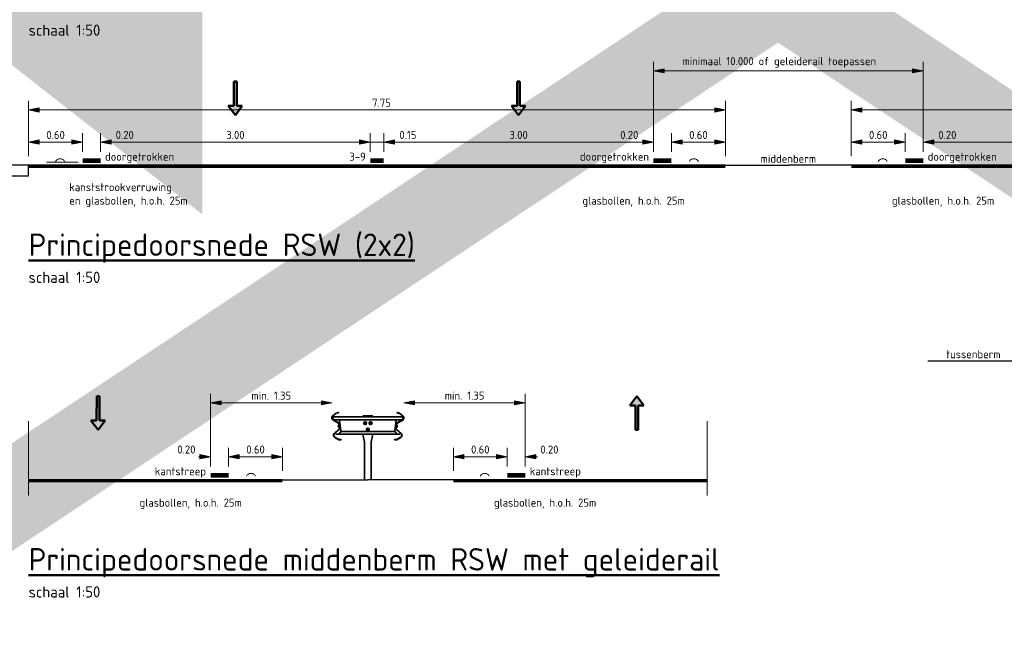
# Model space of a CAD drawing. Header units: metres. Extents: x -699 to 2316, y -1199 to 781.
# Tile 243 of 256: x 27.28 to 38.23, y 9.67 to 16.61. Entities that reach past the tile are written whole.
import ezdxf
from ezdxf.enums import TextEntityAlignment as Align

# ---------------------------------------------------------------- set-up
doc = ezdxf.new("R2010")
doc.units = ezdxf.units.M
doc.header["$PDMODE"] = 1
doc.linetypes.add('CENTRE', pattern=[50, 31.25, -6.25, 6.25, -6.25])
doc.linetypes.add('XX-CENTER', pattern=[8, 5, -1, 1, -1])
for name, color, linetype, lineweight in [('B-WE-GW-BERM-GD', 90, 'Continuous', 25), ('dp-nw-geleiderail', 210, 'Continuous', 35), ('N-WE-VH-VERHARDING-GD', 252, 'Continuous', 50), ('N-WE-VV-MARKERING-GD', 170, 'Continuous', 50), ('X-XX-AL-M', 7, 'Continuous', 18), ('X-XX-AL-T18', 10, 'Continuous', 18), ('X-XX-AL-T25', 7, 'Continuous', 25), ('X-XX-AL-T50', 130, 'Continuous', 50), ('X-XX-AL-VERWIJZING_DOORSNEDE-G', 7, 'XX-CENTER', 18)]:
    doc.layers.add(name, color=color, linetype=linetype, lineweight=lineweight)
doc.layers.add('X-XX-AL-TEKENBLAD_VIEWPORT-G', color=7, linetype='Continuous', lineweight=18, plot=False)
doc.styles.add('NLCS-ISO', font='NLCS-ISO.ttf')
doc.styles.add('NLCS-ISO Standaard', font='NLCS-ISO.ttf')
doc.linetypes.add('ZIGZAG', pattern='A,0.00254,-5.08,[131,ltypeshp.shx,S=5.08,R=0,X=-5.08,Y=0],-10.16,[131,ltypeshp.shx,S=5.08,R=180,X=5.08,Y=0],-5.08', length=20.32254)
doc.dimstyles.new('NLCS-T18-Pijl-ANNOTATIVE-A', dxfattribs={"dimtxt": 1.8, "dimasz": 1.35, "dimexe": 2, "dimexo": 2, "dimgap": 0.7, "dimtad": 1, "dimlfac": -1, "dimzin": 0, "dimdsep": 46, "dimtxsty": 'NLCS-ISO Standaard', "dimblk": 'Pijl', "dimblk1": 'Pijl', "dimblk2": 'Pijl', "dimcen": 2.5, "dimdle": 2, "dimclrd": 256, "dimclre": 256, "dimclrt": 256, "dimadec": 0, "dimazin": 0, "dimtfac": 1, "dimtofl": 0, "dimtmove": 0, "dimatfit": 3, "dimldrblk": 'Pijl', "dimfxl": 1, "dimtolj": 1, "dimtzin": 0, "dimlwd": 18, "dimlwe": 18, "dimarcsym": 0})

# ---------------------------------------------------------------- blocks, each defined once
blk = doc.blocks.new('Pijl')
h = blk.add_hatch(color=256)
h.paths.add_polyline_path([(0, 0), (-1.75, 0.35), (-1.75, 0)])
h.paths.add_polyline_path([(-1.75, 0), (-1.75, -0.35), (0, 0)])
for p, q in [((-1.9, 0), (0, 0)), ((0, 0), (-1.75, 0.35)), ((-1.75, 0.35), (-1.75, -0.35)), ((0, 0), (-1.75, -0.35))]:
    blk.add_line(p, q)
blk = doc.blocks.new('*D596')
at = {"layer": 'Defpoints', "color": 0, "transparency": 16777216}
for p in [(29.599, 11.746), (29.399, 11.539), (29.599, 11.539)]:
    blk.add_point(p, dxfattribs=at)
at = {"layer": 'X-XX-AL-M', "lineweight": 18, "transparency": 16777216}
for p, q in [((29.399, 11.639), (29.399, 11.846)), ((29.599, 11.639), (29.599, 11.846)), ((29.331, 11.746), (29.264, 11.746)), ((29.666, 11.746), (29.734, 11.746))]:
    blk.add_line(p, q, dxfattribs=at)
at = {"layer": 'X-XX-AL-M', "lineweight": 18, "transparency": 16777216, "xscale": 0.0675, "yscale": 0.0675, "zscale": 0.0675}
blk.add_blockref('Pijl', (29.399, 11.746), dxfattribs=at)
at = {"layer": 'X-XX-AL-M', "lineweight": 18, "transparency": 16777216, "xscale": 0.0675, "yscale": 0.0675, "zscale": 0.0675, "rotation": 180}
blk.add_blockref('Pijl', (29.599, 11.746), dxfattribs=at)
at = {"layer": 'X-XX-AL-M', "color": 10, "transparency": 16777216, "insert": (29.13, 11.826), "char_height": 0.09, "attachment_point": 5, "style": 'NLCS-ISO Standaard'}
blk.add_mtext('\\A1;0.20', dxfattribs=at)
blk = doc.blocks.new('*D536')
at = {"layer": 'Defpoints', "color": 0, "transparency": 16777216}
for p in [(29.599, 11.746), (29.599, 11.539), (30.199, 11.489)]:
    blk.add_point(p, dxfattribs=at)
at = {"layer": 'X-XX-AL-M', "lineweight": 18, "transparency": 16777216}
for p, q in [((29.599, 11.639), (29.599, 11.846)), ((30.199, 11.589), (30.199, 11.846)), ((30.131, 11.746), (29.666, 11.746))]:
    blk.add_line(p, q, dxfattribs=at)
at = {"layer": 'X-XX-AL-M', "lineweight": 18, "transparency": 16777216, "xscale": 0.0675, "yscale": 0.0675, "zscale": 0.0675, "rotation": 180}
blk.add_blockref('Pijl', (29.599, 11.746), dxfattribs=at)
at = {"layer": 'X-XX-AL-M', "lineweight": 18, "transparency": 16777216, "xscale": 0.0675, "yscale": 0.0675, "zscale": 0.0675}
blk.add_blockref('Pijl', (30.199, 11.746), dxfattribs=at)
at = {"layer": 'X-XX-AL-M', "color": 10, "transparency": 16777216, "insert": (29.899, 11.826), "char_height": 0.09, "attachment_point": 5, "style": 'NLCS-ISO Standaard'}
blk.add_mtext('\\A1;0.60', dxfattribs=at)
blk = doc.blocks.new('dp-gldrr80')
for p, q in [((-108, 700), (-100, 700)), ((-42, 630), (-36, 630)), ((-36, 630), (-42, 630)), ((-27, 630), (-33, 630)), ((-30, 636), (-30, 642)), ((-30, 627), (-30, 633)), ((-30, 624), (-30, 618)), ((-6, 560), (-12, 560)), ((3, 560), (-3, 560)), ((0, 566), (0, 572)), ((0, 557), (0, 563)), ((0, 554), (0, 548)), ((6, 560), (12, 560)), ((24, 630), (18, 630)), ((33, 630), (27, 630)), ((30, 636), (30, 642)), ((30, 627), (30, 633)), ((30, 624), (30, 618)), ((36, 630), (42, 630)), ((-298, 538), (298, 538))]:
    blk.add_line(p, q)
at = {"linetype": 'CENTRE'}
blk.add_line((367, 700), (58, 700), dxfattribs=at)
at = {"linetype": 'Continuous'}
for p, q in [((-329, 602), (-328, 589)), ((-326, 596), (-318, 596)), ((-36, 630), (-42, 630)), ((-27, 630), (-33, 630)), ((-30, 636), (-30, 642)), ((-30, 627), (-30, 633)), ((-30, 624), (-30, 618)), ((-24, 630), (-18, 630)), ((-6, 560), (-12, 560)), ((3, 560), (-3, 560)), ((0, 566), (0, 572)), ((0, 557), (0, 563)), ((0, 554), (0, 548)), ((6, 560), (12, 560)), ((33, 630), (27, 630)), ((30, 636), (30, 642)), ((30, 627), (30, 633)), ((30, 624), (30, 618)), ((36, 630), (42, 630)), ((42, 630), (36, 630)), ((324, 595), (316, 596)), ((327, 601), (326, 589))]:
    blk.add_line(p, q, dxfattribs=at)
for points in [[(-298, 445), (-324, 446), (-369, 472, -0.514108), (-374, 516), (-322, 562, 0.239861), (-314, 582), (-317, 612, 0.239861), (-328, 630), (-388, 665, -0.514108), (-392, 709), (-353, 743), (-328, 749), (-327, 746), (-351, 740), (-390, 707, 0.514108), (-387, 668), (-327, 633, -0.239861), (-314, 612), (-311, 582, -0.239861), (-320, 559), (-372, 513, 0.514108), (-368, 475), (-323, 449), (-298, 448)], [(295, 445), (321, 446), (366, 471, 0.514108), (371, 515), (320, 561, -0.239861), (312, 581), (315, 611, -0.239861), (327, 630), (387, 664, 0.514108), (391, 708), (352, 742), (327, 749), (326, 746), (350, 739), (389, 706, -0.514108), (385, 667), (325, 632, 0.239861), (312, 612), (309, 582, 0.239861), (318, 559), (369, 513, -0.514108), (365, 474), (320, 449), (295, 448)]]:
    blk.add_lwpolyline(points, format="xyb", close=True)
for points in [[(-390, 700), (-387, 668), (387, 668), (390, 700)], [(355, 509), (355, 506), (-355, 506), (-355, 509)]]:
    blk.add_lwpolyline(points, close=True)
for points in [[(-312, 668, -0.414214), (-315, 665), (-301, 541, -0.445229), (-298, 538), (-325, 509)], [(312, 668, 0.414214), (315, 665), (301, 541, 0.414214), (298, 538), (325, 509)]]:
    blk.add_lwpolyline(points, format="xyb")
for points in [[(52, 700), (52, 710), (-52, 710), (-52, 700)], [(-52, 509), (-52, 490), (-38, 420), (-38, 0), (-38, -1)], [(38, -1), (38, 0), (38, 420), (52, 490), (52, 509)]]:
    blk.add_lwpolyline(points, dxfattribs=at)
for points in [[(-320, 608), (-327, 608, 0.335562), (-326, 596, 0.335562), (-325, 584), (-317, 585), (-320, 608)], [(318, 608), (326, 607, -0.335562), (324, 595, -0.335562), (323, 583), (315, 584), (318, 608)]]:
    blk.add_lwpolyline(points, format="xyb", dxfattribs=at)
for points in [[(-317, 613), (-314, 581), (-317, 581), (-320, 612)], [(-23, 642), (-16, 630), (-23, 618), (-37, 618), (-44, 630), (-37, 642)], [(7, 572), (14, 560), (7, 548), (-7, 548), (-14, 560), (-7, 572)], [(37, 642), (44, 630), (37, 618), (23, 618), (16, 630), (23, 642)], [(315, 612), (312, 580), (315, 580), (318, 612)]]:
    blk.add_lwpolyline(points, close=True, dxfattribs=at)
for centre, radius in [((-30, 630), 16), ((-30, 630), 9), ((0, 560), 16), ((0, 560), 9), ((30, 630), 16), ((30, 630), 9)]:
    blk.add_circle(centre, radius, dxfattribs=at)
blk = doc.blocks.new('*D537')
at = {"layer": 'Defpoints', "color": 0, "transparency": 16777216}
for p in [(30.749, 12.346), (30.749, 12.346), (29.399, 11.539)]:
    blk.add_point(p, dxfattribs=at)
at = {"layer": 'X-XX-AL-M', "lineweight": 18, "transparency": 16777216}
for p, q in [((29.399, 11.639), (29.399, 12.446)), ((29.466, 12.346), (30.681, 12.346))]:
    blk.add_line(p, q, dxfattribs=at)
at = {"layer": 'X-XX-AL-M', "lineweight": 18, "transparency": 16777216, "xscale": 0.0675, "yscale": 0.0675, "zscale": 0.0675, "rotation": 180}
blk.add_blockref('Pijl', (29.399, 12.346), dxfattribs=at)
at = {"layer": 'X-XX-AL-M', "lineweight": 18, "transparency": 16777216, "xscale": 0.0675, "yscale": 0.0675, "zscale": 0.0675}
blk.add_blockref('Pijl', (30.749, 12.346), dxfattribs=at)
at = {"layer": 'X-XX-AL-M', "color": 10, "transparency": 16777216, "insert": (30.074, 12.426), "char_height": 0.09, "attachment_point": 5, "style": 'NLCS-ISO Standaard'}
blk.add_mtext('\\A1;min. 1.35', dxfattribs=at)
blk = doc.blocks.new('*D597')
at = {"layer": 'Defpoints', "color": 0, "transparency": 16777216}
for p in [(32.699, 11.746), (32.699, 11.539), (32.899, 11.539)]:
    blk.add_point(p, dxfattribs=at)
at = {"layer": 'X-XX-AL-M', "lineweight": 18, "transparency": 16777216}
for p, q in [((32.699, 11.639), (32.699, 11.846)), ((32.899, 11.639), (32.899, 11.846)), ((32.631, 11.746), (32.564, 11.746)), ((32.966, 11.746), (33.034, 11.746))]:
    blk.add_line(p, q, dxfattribs=at)
at = {"layer": 'X-XX-AL-M', "lineweight": 18, "transparency": 16777216, "xscale": 0.0675, "yscale": 0.0675, "zscale": 0.0675}
blk.add_blockref('Pijl', (32.699, 11.746), dxfattribs=at)
at = {"layer": 'X-XX-AL-M', "lineweight": 18, "transparency": 16777216, "xscale": 0.0675, "yscale": 0.0675, "zscale": 0.0675, "rotation": 180}
blk.add_blockref('Pijl', (32.899, 11.746), dxfattribs=at)
at = {"layer": 'X-XX-AL-M', "color": 10, "transparency": 16777216, "insert": (33.168, 11.826), "char_height": 0.09, "attachment_point": 5, "style": 'NLCS-ISO Standaard'}
blk.add_mtext('\\A1;0.20', dxfattribs=at)
blk = doc.blocks.new('*D539')
at = {"layer": 'Defpoints', "color": 0, "transparency": 16777216}
for p in [(32.699, 11.746), (32.699, 11.539), (32.099, 11.489)]:
    blk.add_point(p, dxfattribs=at)
at = {"layer": 'X-XX-AL-M', "lineweight": 18, "transparency": 16777216}
for p, q in [((32.099, 11.589), (32.099, 11.846)), ((32.699, 11.639), (32.699, 11.846)), ((32.166, 11.746), (32.631, 11.746))]:
    blk.add_line(p, q, dxfattribs=at)
at = {"layer": 'X-XX-AL-M', "lineweight": 18, "transparency": 16777216, "xscale": 0.0675, "yscale": 0.0675, "zscale": 0.0675, "rotation": 180}
blk.add_blockref('Pijl', (32.099, 11.746), dxfattribs=at)
at = {"layer": 'X-XX-AL-M', "lineweight": 18, "transparency": 16777216, "xscale": 0.0675, "yscale": 0.0675, "zscale": 0.0675}
blk.add_blockref('Pijl', (32.699, 11.746), dxfattribs=at)
at = {"layer": 'X-XX-AL-M', "color": 10, "transparency": 16777216, "insert": (32.399, 11.826), "char_height": 0.09, "attachment_point": 5, "style": 'NLCS-ISO Standaard'}
blk.add_mtext('\\A1;0.60', dxfattribs=at)
blk = doc.blocks.new('*D538')
at = {"layer": 'Defpoints', "color": 0, "transparency": 16777216}
for p in [(31.549, 12.346), (31.549, 12.346), (32.899, 11.539)]:
    blk.add_point(p, dxfattribs=at)
at = {"layer": 'X-XX-AL-M', "lineweight": 18, "transparency": 16777216}
for p, q in [((32.899, 11.639), (32.899, 12.446)), ((32.831, 12.346), (31.616, 12.346))]:
    blk.add_line(p, q, dxfattribs=at)
at = {"layer": 'X-XX-AL-M', "lineweight": 18, "transparency": 16777216, "xscale": 0.0675, "yscale": 0.0675, "zscale": 0.0675, "rotation": 180}
blk.add_blockref('Pijl', (31.549, 12.346), dxfattribs=at)
at = {"layer": 'X-XX-AL-M', "lineweight": 18, "transparency": 16777216, "xscale": 0.0675, "yscale": 0.0675, "zscale": 0.0675}
blk.add_blockref('Pijl', (32.899, 12.346), dxfattribs=at)
at = {"layer": 'X-XX-AL-M', "color": 10, "transparency": 16777216, "insert": (32.224, 12.426), "char_height": 0.09, "attachment_point": 5, "style": 'NLCS-ISO Standaard'}
blk.add_mtext('\\A1;min. 1.35', dxfattribs=at)
blk = doc.blocks.new('*D559')
at = {"layer": 'Defpoints', "color": 0, "transparency": 16777216}
for p in [(34.325, 15.246), (31.325, 15.039), (34.325, 15.039)]:
    blk.add_point(p, dxfattribs=at)
at = {"layer": 'X-XX-AL-M', "lineweight": 18, "transparency": 16777216}
for p, q in [((31.325, 15.139), (31.325, 15.346)), ((34.325, 15.139), (34.325, 15.346)), ((31.392, 15.246), (34.257, 15.246))]:
    blk.add_line(p, q, dxfattribs=at)
at = {"layer": 'X-XX-AL-M', "lineweight": 18, "transparency": 16777216, "xscale": 0.0675, "yscale": 0.0675, "zscale": 0.0675, "rotation": 180}
blk.add_blockref('Pijl', (31.325, 15.246), dxfattribs=at)
at = {"layer": 'X-XX-AL-M', "lineweight": 18, "transparency": 16777216, "xscale": 0.0675, "yscale": 0.0675, "zscale": 0.0675}
blk.add_blockref('Pijl', (34.325, 15.246), dxfattribs=at)
at = {"layer": 'X-XX-AL-M', "color": 10, "transparency": 16777216, "insert": (32.825, 15.326), "char_height": 0.09, "attachment_point": 5, "style": 'NLCS-ISO Standaard'}
blk.add_mtext('\\A1;3.00', dxfattribs=at)
blk = doc.blocks.new('*D558')
at = {"layer": 'Defpoints', "color": 0, "transparency": 16777216}
for p in [(31.175, 15.246), (28.175, 15.039), (31.175, 15.039)]:
    blk.add_point(p, dxfattribs=at)
at = {"layer": 'X-XX-AL-M', "lineweight": 18, "transparency": 16777216}
for p, q in [((28.175, 15.139), (28.175, 15.346)), ((31.175, 15.139), (31.175, 15.346)), ((28.242, 15.246), (31.107, 15.246))]:
    blk.add_line(p, q, dxfattribs=at)
at = {"layer": 'X-XX-AL-M', "lineweight": 18, "transparency": 16777216, "xscale": 0.0675, "yscale": 0.0675, "zscale": 0.0675, "rotation": 180}
blk.add_blockref('Pijl', (28.175, 15.246), dxfattribs=at)
at = {"layer": 'X-XX-AL-M', "lineweight": 18, "transparency": 16777216, "xscale": 0.0675, "yscale": 0.0675, "zscale": 0.0675}
blk.add_blockref('Pijl', (31.175, 15.246), dxfattribs=at)
at = {"layer": 'X-XX-AL-M', "color": 10, "transparency": 16777216, "insert": (29.675, 15.326), "char_height": 0.09, "attachment_point": 5, "style": 'NLCS-ISO Standaard'}
blk.add_mtext('\\A1;3.00', dxfattribs=at)
blk = doc.blocks.new('*D557')
at = {"layer": 'Defpoints', "color": 0, "transparency": 16777216}
for p in [(27.975, 15.246), (27.975, 15.039), (27.375, 14.989)]:
    blk.add_point(p, dxfattribs=at)
at = {"layer": 'X-XX-AL-M', "lineweight": 18, "transparency": 16777216}
for p, q in [((27.375, 15.089), (27.375, 15.346)), ((27.975, 15.139), (27.975, 15.346)), ((27.442, 15.246), (27.907, 15.246))]:
    blk.add_line(p, q, dxfattribs=at)
at = {"layer": 'X-XX-AL-M', "lineweight": 18, "transparency": 16777216, "xscale": 0.0675, "yscale": 0.0675, "zscale": 0.0675, "rotation": 180}
blk.add_blockref('Pijl', (27.375, 15.246), dxfattribs=at)
at = {"layer": 'X-XX-AL-M', "lineweight": 18, "transparency": 16777216, "xscale": 0.0675, "yscale": 0.0675, "zscale": 0.0675}
blk.add_blockref('Pijl', (27.975, 15.246), dxfattribs=at)
at = {"layer": 'X-XX-AL-M', "color": 10, "transparency": 16777216, "insert": (27.675, 15.326), "char_height": 0.09, "attachment_point": 5, "style": 'NLCS-ISO Standaard'}
blk.add_mtext('\\A1;0.60', dxfattribs=at)
blk = doc.blocks.new('*D556')
at = {"layer": 'Defpoints', "color": 0, "transparency": 16777216}
for p in [(35.125, 15.604), (27.375, 14.989), (35.125, 14.989)]:
    blk.add_point(p, dxfattribs=at)
at = {"layer": 'X-XX-AL-M', "lineweight": 18, "transparency": 16777216}
for p, q in [((27.375, 15.089), (27.375, 15.704)), ((35.125, 15.089), (35.125, 15.704)), ((27.442, 15.604), (35.058, 15.604))]:
    blk.add_line(p, q, dxfattribs=at)
at = {"layer": 'X-XX-AL-M', "lineweight": 18, "transparency": 16777216, "xscale": 0.0675, "yscale": 0.0675, "zscale": 0.0675, "rotation": 180}
blk.add_blockref('Pijl', (27.375, 15.604), dxfattribs=at)
at = {"layer": 'X-XX-AL-M', "lineweight": 18, "transparency": 16777216, "xscale": 0.0675, "yscale": 0.0675, "zscale": 0.0675}
blk.add_blockref('Pijl', (35.125, 15.604), dxfattribs=at)
at = {"layer": 'X-XX-AL-M', "color": 10, "transparency": 16777216, "insert": (31.3, 15.684), "char_height": 0.09, "attachment_point": 5, "style": 'NLCS-ISO Standaard'}
blk.add_mtext('\\A1;7.75', dxfattribs=at)
blk = doc.blocks.new('*D598')
at = {"layer": 'Defpoints', "color": 0, "transparency": 16777216}
for p in [(34.525, 15.246), (34.325, 15.039), (34.525, 15.039)]:
    blk.add_point(p, dxfattribs=at)
at = {"layer": 'X-XX-AL-M', "lineweight": 18, "transparency": 16777216}
for p, q in [((34.325, 15.139), (34.325, 15.346)), ((34.525, 15.139), (34.525, 15.346)), ((34.258, 15.246), (34.19, 15.246)), ((34.593, 15.246), (34.66, 15.246))]:
    blk.add_line(p, q, dxfattribs=at)
at = {"layer": 'X-XX-AL-M', "lineweight": 18, "transparency": 16777216, "xscale": 0.0675, "yscale": 0.0675, "zscale": 0.0675}
blk.add_blockref('Pijl', (34.325, 15.246), dxfattribs=at)
at = {"layer": 'X-XX-AL-M', "lineweight": 18, "transparency": 16777216, "xscale": 0.0675, "yscale": 0.0675, "zscale": 0.0675, "rotation": 180}
blk.add_blockref('Pijl', (34.525, 15.246), dxfattribs=at)
at = {"layer": 'X-XX-AL-M', "color": 10, "transparency": 16777216, "insert": (34.056, 15.326), "char_height": 0.09, "attachment_point": 5, "style": 'NLCS-ISO Standaard'}
blk.add_mtext('\\A1;0.20', dxfattribs=at)
blk = doc.blocks.new('*D555')
at = {"layer": 'Defpoints', "color": 0, "transparency": 16777216}
for p in [(34.525, 15.246), (34.525, 15.039), (35.125, 14.989)]:
    blk.add_point(p, dxfattribs=at)
at = {"layer": 'X-XX-AL-M', "lineweight": 18, "transparency": 16777216}
for p, q in [((34.525, 15.139), (34.525, 15.346)), ((35.125, 15.089), (35.125, 15.346)), ((35.058, 15.246), (34.593, 15.246))]:
    blk.add_line(p, q, dxfattribs=at)
at = {"layer": 'X-XX-AL-M', "lineweight": 18, "transparency": 16777216, "xscale": 0.0675, "yscale": 0.0675, "zscale": 0.0675, "rotation": 180}
blk.add_blockref('Pijl', (34.525, 15.246), dxfattribs=at)
at = {"layer": 'X-XX-AL-M', "lineweight": 18, "transparency": 16777216, "xscale": 0.0675, "yscale": 0.0675, "zscale": 0.0675}
blk.add_blockref('Pijl', (35.125, 15.246), dxfattribs=at)
at = {"layer": 'X-XX-AL-M', "color": 10, "transparency": 16777216, "insert": (34.825, 15.326), "char_height": 0.09, "attachment_point": 5, "style": 'NLCS-ISO Standaard'}
blk.add_mtext('\\A1;0.60', dxfattribs=at)
blk = doc.blocks.new('*D554')
at = {"layer": 'Defpoints', "color": 0, "transparency": 16777216}
for p in [(37.325, 15.246), (37.325, 15.039), (40.325, 15.039)]:
    blk.add_point(p, dxfattribs=at)
at = {"layer": 'X-XX-AL-M', "lineweight": 18, "transparency": 16777216}
for p, q in [((37.325, 15.139), (37.325, 15.346)), ((40.325, 15.139), (40.325, 15.346)), ((40.258, 15.246), (37.393, 15.246))]:
    blk.add_line(p, q, dxfattribs=at)
at = {"layer": 'X-XX-AL-M', "lineweight": 18, "transparency": 16777216, "xscale": 0.0675, "yscale": 0.0675, "zscale": 0.0675, "rotation": 180}
blk.add_blockref('Pijl', (37.325, 15.246), dxfattribs=at)
at = {"layer": 'X-XX-AL-M', "lineweight": 18, "transparency": 16777216, "xscale": 0.0675, "yscale": 0.0675, "zscale": 0.0675}
blk.add_blockref('Pijl', (40.325, 15.246), dxfattribs=at)
at = {"layer": 'X-XX-AL-M', "color": 10, "transparency": 16777216, "insert": (38.825, 15.326), "char_height": 0.09, "attachment_point": 5, "style": 'NLCS-ISO Standaard'}
blk.add_mtext('\\A1;3.00', dxfattribs=at)
blk = doc.blocks.new('*D552')
at = {"layer": 'Defpoints', "color": 0, "transparency": 16777216}
for p in [(36.525, 15.604), (36.525, 14.989), (44.275, 14.989)]:
    blk.add_point(p, dxfattribs=at)
at = {"layer": 'X-XX-AL-M', "lineweight": 18, "transparency": 16777216}
for p, q in [((36.525, 15.089), (36.525, 15.704)), ((44.275, 15.089), (44.275, 15.704)), ((44.208, 15.604), (36.593, 15.604))]:
    blk.add_line(p, q, dxfattribs=at)
at = {"layer": 'X-XX-AL-M', "lineweight": 18, "transparency": 16777216, "xscale": 0.0675, "yscale": 0.0675, "zscale": 0.0675, "rotation": 180}
blk.add_blockref('Pijl', (36.525, 15.604), dxfattribs=at)
at = {"layer": 'X-XX-AL-M', "lineweight": 18, "transparency": 16777216, "xscale": 0.0675, "yscale": 0.0675, "zscale": 0.0675}
blk.add_blockref('Pijl', (44.275, 15.604), dxfattribs=at)
at = {"layer": 'X-XX-AL-M', "color": 10, "transparency": 16777216, "insert": (40.45, 15.684), "char_height": 0.09, "attachment_point": 5, "style": 'NLCS-ISO Standaard'}
blk.add_mtext('\\A1;7.75', dxfattribs=at)
blk = doc.blocks.new('*D599')
at = {"layer": 'Defpoints', "color": 0, "transparency": 16777216}
for p in [(37.125, 15.246), (37.125, 15.039), (37.325, 15.039)]:
    blk.add_point(p, dxfattribs=at)
at = {"layer": 'X-XX-AL-M', "lineweight": 18, "transparency": 16777216}
for p, q in [((37.125, 15.139), (37.125, 15.346)), ((37.325, 15.139), (37.325, 15.346)), ((37.057, 15.246), (36.99, 15.246)), ((37.393, 15.246), (37.46, 15.246))]:
    blk.add_line(p, q, dxfattribs=at)
at = {"layer": 'X-XX-AL-M', "lineweight": 18, "transparency": 16777216, "xscale": 0.0675, "yscale": 0.0675, "zscale": 0.0675}
blk.add_blockref('Pijl', (37.125, 15.246), dxfattribs=at)
at = {"layer": 'X-XX-AL-M', "lineweight": 18, "transparency": 16777216, "xscale": 0.0675, "yscale": 0.0675, "zscale": 0.0675, "rotation": 180}
blk.add_blockref('Pijl', (37.325, 15.246), dxfattribs=at)
at = {"layer": 'X-XX-AL-M', "color": 10, "transparency": 16777216, "insert": (37.594, 15.326), "char_height": 0.09, "attachment_point": 5, "style": 'NLCS-ISO Standaard'}
blk.add_mtext('\\A1;0.20', dxfattribs=at)
blk = doc.blocks.new('*D551')
at = {"layer": 'Defpoints', "color": 0, "transparency": 16777216}
for p in [(37.125, 15.246), (37.125, 15.039), (36.525, 14.989)]:
    blk.add_point(p, dxfattribs=at)
at = {"layer": 'X-XX-AL-M', "lineweight": 18, "transparency": 16777216}
for p, q in [((36.525, 15.089), (36.525, 15.346)), ((37.125, 15.139), (37.125, 15.346)), ((36.593, 15.246), (37.057, 15.246))]:
    blk.add_line(p, q, dxfattribs=at)
at = {"layer": 'X-XX-AL-M', "lineweight": 18, "transparency": 16777216, "xscale": 0.0675, "yscale": 0.0675, "zscale": 0.0675, "rotation": 180}
blk.add_blockref('Pijl', (36.525, 15.246), dxfattribs=at)
at = {"layer": 'X-XX-AL-M', "lineweight": 18, "transparency": 16777216, "xscale": 0.0675, "yscale": 0.0675, "zscale": 0.0675}
blk.add_blockref('Pijl', (37.125, 15.246), dxfattribs=at)
at = {"layer": 'X-XX-AL-M', "color": 10, "transparency": 16777216, "insert": (36.825, 15.326), "char_height": 0.09, "attachment_point": 5, "style": 'NLCS-ISO Standaard'}
blk.add_mtext('\\A1;0.60', dxfattribs=at)
blk = doc.blocks.new('*D550')
at = {"layer": 'Defpoints', "color": 0, "transparency": 16777216}
for p in [(34.325, 16.039), (34.325, 15.039), (37.325, 15.039)]:
    blk.add_point(p, dxfattribs=at)
at = {"layer": 'X-XX-AL-M', "lineweight": 18, "transparency": 16777216}
for p, q in [((34.325, 15.139), (34.325, 16.139)), ((37.325, 15.139), (37.325, 16.139)), ((37.258, 16.039), (34.392, 16.039))]:
    blk.add_line(p, q, dxfattribs=at)
at = {"layer": 'X-XX-AL-M', "lineweight": 18, "transparency": 16777216, "xscale": 0.0675, "yscale": 0.0675, "zscale": 0.0675, "rotation": 180}
blk.add_blockref('Pijl', (34.325, 16.039), dxfattribs=at)
at = {"layer": 'X-XX-AL-M', "lineweight": 18, "transparency": 16777216, "xscale": 0.0675, "yscale": 0.0675, "zscale": 0.0675}
blk.add_blockref('Pijl', (37.325, 16.039), dxfattribs=at)
at = {"layer": 'X-XX-AL-M', "color": 10, "transparency": 16777216, "insert": (35.725, 16.133), "char_height": 0.09, "attachment_point": 5, "style": 'NLCS-ISO Standaard'}
blk.add_mtext('\\A1;minimaal 10.000 of geleiderail toepassen', dxfattribs=at)
blk = doc.blocks.new('*D610')
at = {"layer": 'Defpoints', "color": 0, "transparency": 16777216}
for p in [(31.175, 15.246), (31.175, 15.039), (31.325, 15.039)]:
    blk.add_point(p, dxfattribs=at)
at = {"layer": 'X-XX-AL-M', "lineweight": 18, "transparency": 16777216}
for p, q in [((31.175, 15.139), (31.175, 15.346)), ((31.325, 15.139), (31.325, 15.346)), ((31.107, 15.246), (31.04, 15.246)), ((31.325, 15.246), (31.175, 15.246)), ((31.719, 15.246), (31.325, 15.246)), ((31.392, 15.246), (31.46, 15.246))]:
    blk.add_line(p, q, dxfattribs=at)
at = {"layer": 'X-XX-AL-M', "lineweight": 18, "transparency": 16777216, "xscale": 0.0675, "yscale": 0.0675, "zscale": 0.0675}
blk.add_blockref('Pijl', (31.175, 15.246), dxfattribs=at)
at = {"layer": 'X-XX-AL-M', "lineweight": 18, "transparency": 16777216, "xscale": 0.0675, "yscale": 0.0675, "zscale": 0.0675, "rotation": 180}
blk.add_blockref('Pijl', (31.325, 15.246), dxfattribs=at)
at = {"layer": 'X-XX-AL-M', "color": 10, "transparency": 16777216, "insert": (31.594, 15.326), "char_height": 0.09, "attachment_point": 5, "style": 'NLCS-ISO Standaard'}
blk.add_mtext('\\A1;0.15', dxfattribs=at)
blk = doc.blocks.new('*D611')
at = {"layer": 'Defpoints', "color": 0, "transparency": 16777216}
for p in [(27.975, 15.246), (27.975, 15.039), (28.175, 15.039)]:
    blk.add_point(p, dxfattribs=at)
at = {"layer": 'X-XX-AL-M', "lineweight": 18, "transparency": 16777216}
for p, q in [((27.975, 15.139), (27.975, 15.346)), ((28.175, 15.139), (28.175, 15.346)), ((27.907, 15.246), (27.84, 15.246)), ((28.242, 15.246), (28.31, 15.246))]:
    blk.add_line(p, q, dxfattribs=at)
at = {"layer": 'X-XX-AL-M', "lineweight": 18, "transparency": 16777216, "xscale": 0.0675, "yscale": 0.0675, "zscale": 0.0675}
blk.add_blockref('Pijl', (27.975, 15.246), dxfattribs=at)
at = {"layer": 'X-XX-AL-M', "lineweight": 18, "transparency": 16777216, "xscale": 0.0675, "yscale": 0.0675, "zscale": 0.0675, "rotation": 180}
blk.add_blockref('Pijl', (28.175, 15.246), dxfattribs=at)
at = {"layer": 'X-XX-AL-M', "color": 10, "transparency": 16777216, "insert": (28.444, 15.326), "char_height": 0.09, "attachment_point": 5, "style": 'NLCS-ISO Standaard'}
blk.add_mtext('\\A1;0.20', dxfattribs=at)

msp = doc.modelspace()

# ---------------------------------------------------------------- linework, layer by layer
at = {"layer": 'B-WE-GW-BERM-GD'}
for p, q in [((35.125, 14.9893), (35.825, 14.9893)), ((36.525, 14.9893), (35.825, 14.9893)), ((37.375, 12.8143), (38.3918, 12.8143)), ((30.1986, 11.4893), (31.1486, 11.4893)), ((32.0986, 11.4893), (31.1486, 11.4893))]:
    msp.add_line(p, q, dxfattribs=at)
at = {"layer": 'N-WE-VH-VERHARDING-GD', "lineweight": 25}
msp.add_lwpolyline([(26.975, 14.8693), (27.375, 14.8693), (27.375, 14.9893), (26.975, 14.9893)], close=True, dxfattribs=at)
at = {"layer": 'N-WE-VH-VERHARDING-GD', "const_width": 0.04, "flags": 128}
for points in [[(27.375, 14.9793), (35.125, 14.9793)], [(44.275, 14.9793), (36.525, 14.9793)], [(27.375, 11.4793), (30.1986, 11.4793)], [(34.9222, 11.4793), (32.0986, 11.4793)]]:
    msp.add_lwpolyline(points, dxfattribs=at)
at = {"layer": 'N-WE-VV-MARKERING-GD'}
for p, q in [((29.6574, 15.6479), (29.6584, 15.9199)), ((29.6584, 15.9199), (29.6901, 15.9197)), ((29.6901, 15.9197), (29.6899, 15.6479)), ((32.8076, 15.6479), (32.8086, 15.9199)), ((32.8086, 15.9199), (32.8402, 15.9197)), ((32.8402, 15.9197), (32.84, 15.6479)), ((29.6748, 15.5455), (29.5946, 15.6479)), ((29.6574, 15.6479), (29.5946, 15.6479)), ((29.7519, 15.6479), (29.6748, 15.5455)), ((29.7519, 15.6479), (29.6899, 15.6479)), ((32.825, 15.5455), (32.7447, 15.6479)), ((32.8076, 15.6479), (32.7447, 15.6479)), ((32.902, 15.6479), (32.825, 15.5455)), ((32.902, 15.6479), (32.84, 15.6479)), ((28.1312, 12.1479), (28.1322, 12.4199)), ((28.1322, 12.4199), (28.1638, 12.4197)), ((28.1638, 12.4197), (28.1636, 12.1479)), ((34.1413, 12.4198), (34.061, 12.3175)), ((34.2183, 12.3175), (34.1413, 12.4198)), ((34.1239, 12.3175), (34.061, 12.3175)), ((34.1239, 12.3175), (34.1249, 12.0455)), ((34.1565, 12.0456), (34.1564, 12.3175)), ((34.2183, 12.3175), (34.1564, 12.3175)), ((28.1486, 12.0455), (28.0683, 12.1479)), ((28.1312, 12.1479), (28.0683, 12.1479)), ((28.2256, 12.1479), (28.1486, 12.0455)), ((28.2256, 12.1479), (28.1636, 12.1479)), ((34.1249, 12.0455), (34.1565, 12.0456))]:
    msp.add_line(p, q, dxfattribs=at)
at = {"layer": 'N-WE-VV-MARKERING-GD', "color": 6, "linetype": 'ZIGZAG', "lineweight": 9, "ltscale": 0.05}
msp.add_line((27.575, 15.0243), (27.925, 15.0243), dxfattribs=at)
at = {"layer": 'N-WE-VV-MARKERING-GD', "const_width": 0.05, "flags": 128}
for points in [[(27.975, 15.0393), (28.175, 15.0393)], [(31.175, 15.0393), (31.325, 15.0393)], [(34.325, 15.0393), (34.525, 15.0393)], [(37.325, 15.0393), (37.125, 15.0393)], [(29.3986, 11.5393), (29.5986, 11.5393)], [(32.8986, 11.5393), (32.6986, 11.5393)]]:
    msp.add_lwpolyline(points, dxfattribs=at)
at = {"layer": 'N-WE-VV-MARKERING-GD', "color": 1, "lineweight": 18, "ltscale": 0.25}
for centre in [(27.725, 15.0043), (34.775, 15.0043), (36.875, 15.0043), (29.8486, 11.5043), (32.4486, 11.5043)]:
    msp.add_arc(centre, 0.0567, 28.07249, 151.92751, dxfattribs=at)
at = {"layer": 'N-WE-VV-MARKERING-GD'}
for points in [[(29.6899, 15.6479), (29.6574, 15.6479), (29.6901, 15.9197), (29.6584, 15.9199)], [(32.84, 15.6479), (32.8076, 15.6479), (32.8402, 15.9197), (32.8086, 15.9199)], [(29.6748, 15.5455), (29.7519, 15.6479), (29.5946, 15.6479)], [(32.825, 15.5455), (32.902, 15.6479), (32.7447, 15.6479)], [(28.1636, 12.1479), (28.1312, 12.1479), (28.1638, 12.4197), (28.1322, 12.4199)], [(34.1413, 12.4198), (34.2183, 12.3175), (34.061, 12.3175)], [(34.1564, 12.3175), (34.1239, 12.3175), (34.1565, 12.0456), (34.1249, 12.0455)], [(28.1486, 12.0455), (28.2256, 12.1479), (28.0683, 12.1479)]]:
    msp.add_solid(points, dxfattribs=at)
at = {"layer": 'X-XX-AL-VERWIJZING_DOORSNEDE-G'}
for p, q in [((27.375, 11.316), (27.375, 12.1426)), ((34.9222, 11.316), (34.9222, 12.1426))]:
    msp.add_line(p, q, dxfattribs=at)

# ---------------------------------------------------------------- block references
at = {"layer": 'dp-nw-geleiderail', "xscale": 0.001, "yscale": 0.001, "zscale": 0.001}
msp.add_blockref('dp-gldrr80', (31.1486, 11.4893), dxfattribs=at)

# ---------------------------------------------------------------- texts
at = {"layer": 'X-XX-AL-T18', "style": 'NLCS-ISO Standaard'}
for s, p in [('doorgetrokken', (28.225, 15.0393)), ('doorgetrokken', (37.375, 15.0393)), ('kantstreep', (32.9486, 11.5393))]:
    msp.add_text(s, height=0.09, dxfattribs=at).set_placement(p)
for s, p in [('3-9', (31.125, 15.0393)), ('doorgetrokken', (34.275, 15.0393)), ('kantstreep', (29.3486, 11.5393))]:
    msp.add_text(s, height=0.09, dxfattribs=at).set_placement(p, align=Align.RIGHT)
for s, p in [('middenberm', (35.825, 14.9893)), ('tussenberm', (37.8834, 12.8143))]:
    msp.add_text(s, height=0.09, dxfattribs=at).set_placement(p, align=Align.BOTTOM_CENTER)
at = {"layer": 'X-XX-AL-T18', "char_height": 0.09, "style": 'NLCS-ISO Standaard', "bg_fill": 3, "box_fill_scale": 1.1, "bg_fill_color": 256, "bg_fill_transparency": 0}
for s, insert, attachment_point in [('kanststrookverruwing\\Pen glasbollen, h.o.h. 25m', (27.8275, 14.523), 7), ('glasbollen, h.o.h. 25m', (34.6725, 14.523), 9), ('glasbollen, h.o.h. 25m', (36.9775, 14.523), 7)]:
    msp.add_mtext(s, dxfattribs=dict(at, insert=insert, attachment_point=attachment_point))
at = {"layer": 'X-XX-AL-T25', "style": 'NLCS-ISO'}
for p in [(27.375, 16.4293), (27.375, 13.6793), (27.375, 10.1793)]:
    msp.add_text('schaal 1:50', height=0.125, dxfattribs=at).set_placement(p)
at = {"layer": 'X-XX-AL-T25', "char_height": 0.09, "style": 'NLCS-ISO Standaard', "bg_fill": 3, "box_fill_scale": 1.1, "bg_fill_color": 256, "bg_fill_transparency": 0}
for insert, attachment_point in [((29.7461, 11.163), 9), ((32.5511, 11.163), 7)]:
    msp.add_mtext('glasbollen, h.o.h. 25m', dxfattribs=dict(at, insert=insert, attachment_point=attachment_point))
at = {"layer": 'X-XX-AL-T50', "style": 'NLCS-ISO'}
for s, p in [('%%UPrincipedoorsnede RSW (2x2)', (27.375, 13.9793)), ('%%UPrincipedoorsnede middenberm RSW met geleiderail', (27.375, 10.4793))]:
    msp.add_text(s, height=0.25, dxfattribs=at).set_placement(p)

# ---------------------------------------------------------------- dimensions: what is measured, and where the dimension line sits
at = {"layer": 'X-XX-AL-M'}
for base, p1, p2, text, override, picture, middle in [((34.325, 16.0395), (37.325, 15.0393), (34.325, 15.0393), 'minimaal 10.000 of geleiderail toepassen', {"dimscale": 0.05, "dimclrt": 10, "dimtix": 0, "dimtofl": 0, "dimtmove": 0, "dimatfit": 3}, '*D550', (35.725, 16.0395)), ((30.7486, 12.3455), (29.3986, 11.5393), (30.7486, 12.3455), 'min. <>', {"dimscale": 0.05, "dimclrt": 10}, '*D537', (30.0736, 12.3455))]:
    dim = msp.add_linear_dim(base=base, p1=p1, p2=p2, text=text, dimstyle='NLCS-T18-Pijl-ANNOTATIVE-A', override=override, dxfattribs=at)
    dim.commit()
    dim.dimension.update_dxf_attribs({"geometry": picture, "text_midpoint": middle, "dimtype": 160})
for base, p1, p2, override, picture, middle in [((35.125, 15.6045), (27.375, 14.9893), (35.125, 14.9893), {"dimscale": 0.05, "dimclrt": 10, "dimtix": 0, "dimtofl": 0, "dimtmove": 0, "dimatfit": 3}, '*D556', (31.3, 15.6045)), ((34.525, 15.2455), (34.325, 15.0393), (34.525, 15.0393), {"dimscale": 0.05, "dimclrt": 10, "dimtix": 0, "dimtofl": 0, "dimtmove": 1, "dimatfit": 3}, '*D598', (34.056, 15.2455)), ((29.5986, 11.7455), (29.3986, 11.5393), (29.5986, 11.5393), {"dimscale": 0.05, "dimclrt": 10, "dimtix": 0, "dimtofl": 0, "dimtmove": 1, "dimatfit": 3}, '*D596', (29.1296, 11.7455))]:
    dim = msp.add_linear_dim(base=base, p1=p1, p2=p2, dimstyle='NLCS-T18-Pijl-ANNOTATIVE-A', override=override, dxfattribs=at)
    dim.commit()
    dim.dimension.update_dxf_attribs({"geometry": picture, "text_midpoint": middle, "dimtype": 160})
for base, p1, p2, override, picture, middle in [((36.525, 15.6045), (44.275, 14.9893), (36.525, 14.9893), {"dimscale": 0.05, "dimclrt": 10, "dimtix": 0, "dimtofl": 0, "dimtmove": 0, "dimatfit": 3}, '*D552', (40.45, 15.6045)), ((27.975, 15.2455), (28.175, 15.0393), (27.975, 15.0393), {"dimscale": 0.05, "dimclrt": 10, "dimtix": 0, "dimtofl": 0, "dimtmove": 1, "dimatfit": 3}, '*D611', (28.444, 15.2455)), ((31.175, 15.2455), (31.325, 15.0393), (31.175, 15.0393), {"dimscale": 0.05, "dimclrt": 10, "dimtix": 0, "dimtofl": 0, "dimtmove": 1, "dimatfit": 3}, '*D610', (31.594, 15.2455)), ((37.125, 15.2455), (37.325, 15.0393), (37.125, 15.0393), {"dimscale": 0.05, "dimclrt": 10, "dimtix": 0, "dimtofl": 0, "dimtmove": 1, "dimatfit": 3}, '*D599', (37.594, 15.2455)), ((32.6986, 11.7455), (32.8986, 11.5393), (32.6986, 11.5393), {"dimscale": 0.05, "dimclrt": 10, "dimtix": 0, "dimtofl": 0, "dimtmove": 1, "dimatfit": 3}, '*D597', (33.1676, 11.7455))]:
    dim = msp.add_linear_dim(base=base, p1=p1, p2=p2, angle=180, dimstyle='NLCS-T18-Pijl-ANNOTATIVE-A', override=override, dxfattribs=at)
    dim.commit()
    dim.dimension.update_dxf_attribs({"geometry": picture, "text_midpoint": middle, "dimtype": 160})
for base, p1, p2, picture, middle in [((27.975, 15.2455), (27.375, 14.9893), (27.975, 15.0393), '*D557', (27.675, 15.3255)), ((31.175, 15.2455), (28.175, 15.0393), (31.175, 15.0393), '*D558', (29.675, 15.3255)), ((34.325, 15.2455), (31.325, 15.0393), (34.325, 15.0393), '*D559', (32.825, 15.3255)), ((34.525, 15.2455), (35.125, 14.9893), (34.525, 15.0393), '*D555', (34.825, 15.3255)), ((29.5986, 11.7455), (30.1986, 11.4893), (29.5986, 11.5393), '*D536', (29.8986, 11.8255))]:
    dim = msp.add_linear_dim(base=base, p1=p1, p2=p2, dimstyle='NLCS-T18-Pijl-ANNOTATIVE-A', override={"dimscale": 0.05, "dimclrt": 10, "dimtix": 0, "dimtofl": 0, "dimtmove": 0, "dimatfit": 3}, dxfattribs=at)
    dim.commit()
    dim.dimension.update_dxf_attribs({"geometry": picture, "text_midpoint": middle})
for base, p1, p2, picture, middle in [((37.125, 15.2455), (36.525, 14.9893), (37.125, 15.0393), '*D551', (36.825, 15.3255)), ((37.325, 15.2455), (40.325, 15.0393), (37.325, 15.0393), '*D554', (38.825, 15.3255)), ((32.6986, 11.7455), (32.0986, 11.4893), (32.6986, 11.5393), '*D539', (32.3986, 11.8255))]:
    dim = msp.add_linear_dim(base=base, p1=p1, p2=p2, angle=180, dimstyle='NLCS-T18-Pijl-ANNOTATIVE-A', override={"dimscale": 0.05, "dimclrt": 10, "dimtix": 0, "dimtofl": 0, "dimtmove": 0, "dimatfit": 3}, dxfattribs=at)
    dim.commit()
    dim.dimension.update_dxf_attribs({"geometry": picture, "text_midpoint": middle})
dim = msp.add_linear_dim(base=(31.5486, 12.3455), p1=(32.8986, 11.5393), p2=(31.5486, 12.3455), angle=180, text='min. <>', dimstyle='NLCS-T18-Pijl-ANNOTATIVE-A', override={"dimscale": 0.05, "dimclrt": 10}, dxfattribs=at)
dim.commit()
dim.dimension.update_dxf_attribs({"geometry": '*D538', "text_midpoint": (32.2236, 12.3455), "dimtype": 160})

# ---------------------------------------------------------------- next in the draw order: linework, layer by layer
at = {"layer": 'X-XX-AL-TEKENBLAD_VIEWPORT-G', "color": 3, "const_width": 1}
for points in [[(47.9513, 25.0801), (23.469, 8.8258)], [(23.469, 25.0801), (47.9513, 8.8258)]]:
    msp.add_lwpolyline(points, dxfattribs=at)
at = {"layer": 'X-XX-AL-TEKENBLAD_VIEWPORT-G'}
msp.add_solid([(25.469, 17.4529), (29.3072, 20.3412), (29.3072, 14.4427)], dxfattribs=at)

doc.saveas('drawing.dxf')
